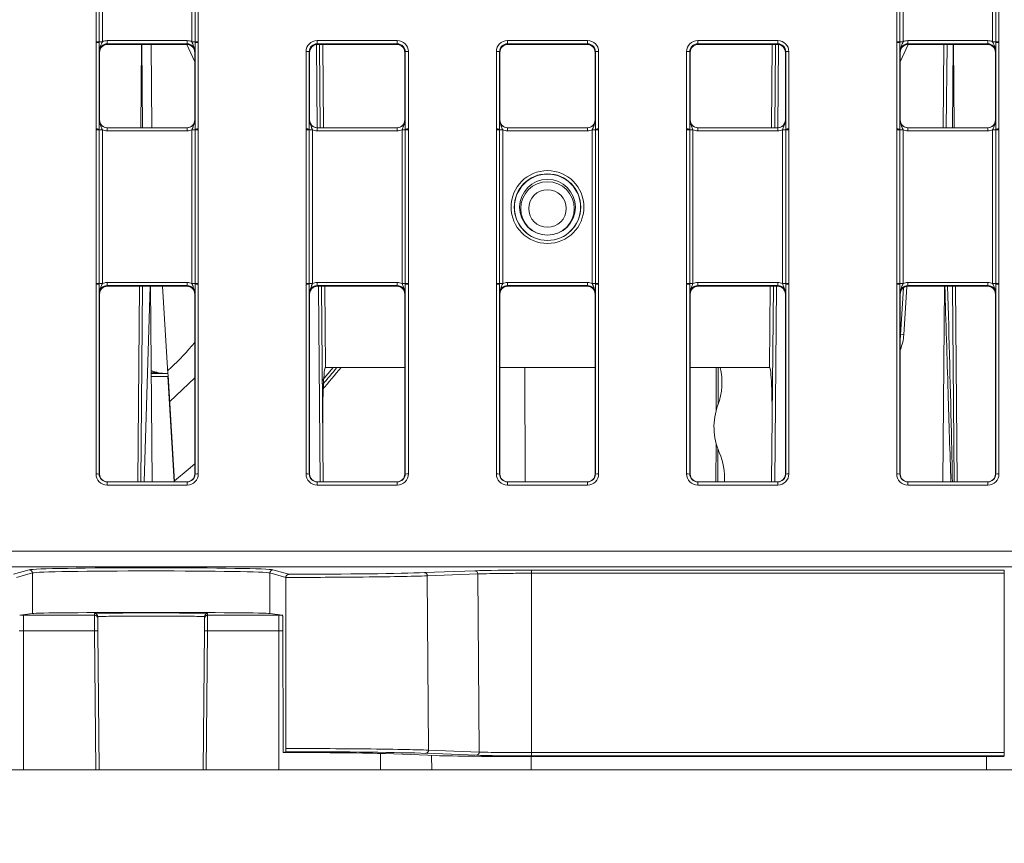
# Model space of a CAD drawing. Header units: millimetres. Extents: x 0 to 2100, y 0 to 1485.
# Tile 9 of 116: x 472 to 549, y 251 to 316. Entities that reach past the tile are written whole.
import ezdxf

# ---------------------------------------------------------------- set-up
doc = ezdxf.new("R2010")
doc.units = ezdxf.units.MM
doc.header["$LTSCALE"] = 5
doc.styles.add('SLDTEXTSTYLE1', font='TXT', dxfattribs={"width": 0.75})
doc.dimstyles.new('SLDDIMSTYLE1', dxfattribs={"dimtxt": 12.5, "dimasz": 15, "dimexe": 0, "dimexo": 0.0625, "dimgap": 3.125, "dimtad": 1, "dimdec": 1, "dimlfac": 0.8, "dimrnd": 1e-09, "dimzin": 4, "dimdsep": 46, "dimtxsty": 'SLDTEXTSTYLE1', "dimblk1": 'CLOSED', "dimblk2": 'CLOSED', "dimsah": 1, "dimcen": 0.09, "dimadec": 0, "dimazin": 1, "dimtfac": 1, "dimtofl": 0, "dimtmove": 0, "dimatfit": 3, "dimldrblk": 'CLOSED', "dimfxl": 1, "dimfrac": 2, "dimtolj": 1, "dimtzin": 12, "dimarcsym": 0})

# ---------------------------------------------------------------- blocks, each defined once
blk = doc.blocks.new('_CLOSED')
at = {"color": 0, "linetype": 'ByBlock', "lineweight": -2}
for p, q in [((-1, 0.166667), (0, 0)), ((-1, 0.166667), (-1, -0.166667)), ((0, 0), (-1, -0.166667)), ((0, 0), (-1, 0))]:
    blk.add_line(p, q, dxfattribs=at)
blk = doc.blocks.new('_D_5')
at = {"color": 7, "linetype": 'Continuous', "lineweight": 0}
for p, q in [((300.037, 252.054), (300.576, 190.218)), ((570.028, 252.054), (570.547, 192.574)), ((300.533, 195.218), (570.503, 197.574))]:
    blk.add_line(p, q, dxfattribs=at)
at = {"color": 7, "linetype": 'Continuous', "lineweight": 0, "xscale": 15, "yscale": 15}
for p, rotation in [((570.503, 197.574, -23.722), 0.5), ((300.533, 195.218, -23.722), 180.5)]:
    blk.add_blockref('_CLOSED', p, dxfattribs=dict(at, rotation=rotation))
at = {"color": 7, "linetype": 'Continuous', "lineweight": 0, "insert": (414.597, 212.327), "char_height": 12.5, "attachment_point": 1, "rotation": 0.5, "style": 'SLDTEXTSTYLE1'}
blk.add_mtext('216.0', dxfattribs=at)

msp = doc.modelspace()

# ---------------------------------------------------------------- linework, layer by layer
at = {"color": 7, "linetype": 'Continuous', "lineweight": 15}
for p, q in [((477.521, 314.462), (477.521, 338.455)), ((477.771, 338.453), (477.771, 314.459)), ((478.021, 338.451), (478.021, 314.457)), ((485.082, 314.457), (485.082, 338.451)), ((485.332, 314.459), (485.332, 338.453)), ((485.582, 338.455), (485.582, 314.462)), ((540.646, 314.462), (540.646, 338.455)), ((540.896, 338.453), (540.896, 314.459)), ((541.146, 338.451), (541.146, 314.457)), ((548.207, 314.457), (548.207, 338.451)), ((548.457, 314.459), (548.457, 338.453)), ((548.707, 338.455), (548.707, 314.462)), ((477.521, 314.402), (477.521, 314.462)), ((477.521, 307.58), (477.521, 314.402)), ((477.771, 314.459), (477.771, 314.4)), ((477.771, 314.4), (477.771, 307.578)), ((478.4, 314.292), (478.4, 314.544)), ((478.4, 314.544), (484.702, 314.544)), ((484.702, 314.292), (484.702, 314.544)), ((485.332, 314.4), (485.332, 314.459)), ((485.332, 307.578), (485.332, 314.4)), ((485.582, 314.462), (485.582, 314.402)), ((485.582, 314.402), (485.582, 307.58)), ((494.958, 314.552), (501.269, 314.552)), ((494.958, 314.3), (494.958, 314.552)), ((501.269, 314.3), (501.269, 314.552)), ((509.958, 314.552), (516.269, 314.552)), ((509.958, 314.552), (509.958, 314.3)), ((516.269, 314.552), (516.269, 314.3)), ((524.958, 314.552), (531.269, 314.552)), ((524.958, 314.3), (524.958, 314.552)), ((531.269, 314.3), (531.269, 314.552)), ((540.646, 314.402), (540.646, 314.462)), ((540.646, 307.58), (540.646, 314.402)), ((540.896, 314.459), (540.896, 314.4)), ((540.896, 314.4), (540.896, 307.578)), ((541.525, 314.292), (541.525, 314.544)), ((541.525, 314.544), (547.827, 314.544)), ((547.827, 314.292), (547.827, 314.544)), ((548.457, 314.4), (548.457, 314.459)), ((548.457, 307.578), (548.457, 314.4)), ((548.707, 314.462), (548.707, 314.402)), ((548.707, 314.402), (548.707, 307.58)), ((477.801, 313.614), (477.775, 313.667)), ((477.801, 313.614), (477.801, 308.302)), ((484.702, 314.292), (478.4, 314.292)), ((478.4, 314.292), (478.426, 314.239)), ((484.676, 314.239), (478.426, 314.239)), ((481.113, 314.239), (481.055, 307.677)), ((481.864, 314.239), (481.922, 307.677)), ((484.676, 314.239), (484.702, 314.292)), ((485.301, 312.877), (484.678, 314.239)), ((485.327, 313.667), (485.301, 313.614)), ((485.301, 313.614), (485.301, 308.302)), ((494.083, 307.58), (494.083, 313.677)), ((494.333, 313.675), (494.333, 307.578)), ((494.364, 313.614), (494.333, 313.675)), ((494.364, 313.614), (494.364, 308.302)), ((501.269, 314.3), (494.958, 314.3)), ((494.958, 314.3), (494.989, 314.239)), ((501.239, 314.239), (494.989, 314.239)), ((495.141, 314.239), (495.199, 307.677)), ((501.239, 314.239), (501.269, 314.3)), ((501.894, 313.675), (501.864, 313.614)), ((501.864, 308.302), (501.864, 313.614)), ((501.894, 307.578), (501.894, 313.675)), ((502.144, 313.677), (502.144, 307.58)), ((509.083, 307.58), (509.083, 313.677)), ((509.333, 313.675), (509.333, 307.578)), ((509.364, 313.614), (509.333, 313.675)), ((509.364, 313.614), (509.364, 308.302)), ((516.269, 314.3), (509.958, 314.3)), ((509.958, 314.3), (509.989, 314.239)), ((516.239, 314.239), (509.989, 314.239)), ((516.239, 314.239), (516.269, 314.3)), ((516.894, 313.675), (516.864, 313.614)), ((516.864, 308.302), (516.864, 313.614)), ((516.894, 307.578), (516.894, 313.675)), ((517.144, 313.677), (517.144, 307.58)), ((524.083, 307.58), (524.083, 313.677)), ((524.333, 313.675), (524.333, 307.578)), ((524.364, 313.614), (524.333, 313.675)), ((524.364, 313.614), (524.364, 308.302)), ((531.269, 314.3), (524.958, 314.3)), ((524.958, 314.3), (524.989, 314.239)), ((531.239, 314.239), (524.989, 314.239)), ((531.028, 307.677), (531.086, 314.239)), ((531.239, 314.239), (531.269, 314.3)), ((531.894, 313.675), (531.864, 313.614)), ((531.864, 308.302), (531.864, 313.614)), ((531.894, 307.578), (531.894, 313.675)), ((532.144, 313.677), (532.144, 307.58)), ((540.926, 313.614), (540.9, 313.667)), ((541.55, 314.239), (540.926, 312.877)), ((540.926, 308.302), (540.926, 313.614)), ((547.827, 314.292), (541.525, 314.292)), ((541.525, 314.292), (541.551, 314.239)), ((547.801, 314.239), (541.551, 314.239)), ((544.306, 307.677), (544.363, 314.239)), ((545.114, 314.239), (545.172, 307.677)), ((547.801, 314.239), (547.827, 314.292)), ((548.452, 313.667), (548.426, 313.614)), ((548.426, 308.302), (548.426, 313.614)), ((477.775, 308.302), (477.801, 308.302)), ((485.301, 308.302), (485.327, 308.302)), ((494.337, 308.302), (494.364, 308.302)), ((501.864, 308.302), (501.89, 308.302)), ((509.337, 308.302), (509.364, 308.302)), ((516.864, 308.302), (516.89, 308.302)), ((524.337, 308.302), (524.364, 308.302)), ((531.864, 308.302), (531.89, 308.302)), ((540.9, 308.302), (540.926, 308.302)), ((548.426, 308.302), (548.452, 308.302)), ((477.521, 307.52), (477.521, 307.58)), ((477.521, 295.399), (477.521, 307.52)), ((477.771, 307.578), (477.771, 307.518)), ((477.771, 307.518), (477.771, 295.397)), ((478.021, 307.515), (478.021, 295.395)), ((478.4, 307.429), (478.4, 307.677)), ((478.4, 307.677), (484.702, 307.677)), ((484.702, 307.429), (478.4, 307.429)), ((484.702, 307.429), (484.702, 307.677)), ((485.082, 295.395), (485.082, 307.515)), ((485.332, 307.518), (485.332, 307.578)), ((485.332, 295.397), (485.332, 307.518)), ((485.582, 307.58), (485.582, 307.52)), ((485.582, 307.52), (485.582, 295.399)), ((494.083, 307.52), (494.083, 307.58)), ((494.083, 295.399), (494.083, 307.52)), ((494.333, 307.578), (494.333, 307.518)), ((494.333, 307.518), (494.333, 295.397)), ((494.583, 307.515), (494.583, 295.395)), ((494.962, 307.677), (494.962, 307.429)), ((494.962, 307.677), (501.265, 307.677)), ((501.265, 307.429), (494.962, 307.429)), ((501.265, 307.677), (501.265, 307.429)), ((501.644, 295.395), (501.644, 307.515)), ((501.894, 307.518), (501.894, 307.578)), ((501.894, 295.397), (501.894, 307.518)), ((502.144, 307.58), (502.144, 307.52)), ((502.144, 307.52), (502.144, 295.399)), ((509.083, 307.52), (509.083, 307.58)), ((509.083, 295.399), (509.083, 307.52)), ((509.333, 307.578), (509.333, 307.518)), ((509.333, 307.518), (509.333, 295.397)), ((509.583, 307.515), (509.583, 295.395)), ((509.962, 307.429), (509.962, 307.677)), ((509.962, 307.677), (516.265, 307.677)), ((516.265, 307.429), (509.962, 307.429)), ((516.265, 307.429), (516.265, 307.677)), ((516.644, 295.395), (516.644, 307.515)), ((516.894, 307.518), (516.894, 307.578)), ((516.894, 295.397), (516.894, 307.518)), ((517.144, 307.58), (517.144, 307.52)), ((517.144, 307.52), (517.144, 295.399)), ((524.083, 307.52), (524.083, 307.58)), ((524.083, 295.399), (524.083, 307.52)), ((524.333, 307.578), (524.333, 307.518)), ((524.333, 307.518), (524.333, 295.397)), ((524.583, 307.515), (524.583, 295.395)), ((524.962, 307.677), (524.962, 307.429)), ((524.962, 307.677), (531.265, 307.677)), ((531.265, 307.429), (524.962, 307.429)), ((531.265, 307.677), (531.265, 307.429)), ((531.644, 295.395), (531.644, 307.515)), ((531.894, 307.518), (531.894, 307.578)), ((531.894, 295.397), (531.894, 307.518)), ((532.144, 307.58), (532.144, 307.52)), ((532.144, 307.52), (532.144, 295.399)), ((540.646, 307.52), (540.646, 307.58)), ((540.646, 295.399), (540.646, 307.52)), ((540.896, 307.578), (540.896, 307.518)), ((540.896, 307.518), (540.896, 295.397)), ((541.146, 307.515), (541.146, 295.395)), ((541.525, 307.429), (541.525, 307.677)), ((541.525, 307.677), (547.827, 307.677)), ((547.827, 307.429), (541.525, 307.429)), ((547.827, 307.429), (547.827, 307.677)), ((548.207, 295.395), (548.207, 307.515)), ((548.457, 307.518), (548.457, 307.578)), ((548.457, 295.397), (548.457, 307.518)), ((548.707, 307.58), (548.707, 307.52)), ((548.707, 307.52), (548.707, 295.399)), ((477.521, 295.339), (477.521, 295.399)), ((477.521, 280.379), (477.521, 295.339)), ((477.771, 295.397), (477.771, 295.337)), ((477.771, 295.337), (477.771, 280.377)), ((478.4, 295.229), (478.4, 295.481)), ((478.4, 295.481), (484.702, 295.481)), ((484.702, 295.229), (478.4, 295.229)), ((478.4, 295.229), (478.426, 295.177)), ((484.676, 295.177), (478.426, 295.177)), ((480.946, 295.177), (480.812, 279.752)), ((481.789, 295.177), (481.313, 279.752)), ((481.808, 295.177), (481.942, 279.752)), ((482.774, 295.177), (483.195, 288.303)), ((484.676, 295.177), (484.702, 295.229)), ((484.702, 295.229), (484.702, 295.481)), ((485.332, 295.337), (485.332, 295.397)), ((485.332, 280.377), (485.332, 295.337)), ((485.582, 295.399), (485.582, 295.339)), ((485.582, 295.339), (485.582, 280.379)), ((494.083, 295.339), (494.083, 295.399)), ((494.083, 280.379), (494.083, 295.339)), ((494.333, 295.397), (494.333, 295.337)), ((494.333, 295.337), (494.333, 280.377)), ((494.962, 295.481), (494.962, 295.229)), ((494.962, 295.481), (501.265, 295.481)), ((501.265, 295.229), (494.962, 295.229)), ((494.962, 295.229), (494.989, 295.177)), ((501.239, 295.177), (494.989, 295.177)), ((495.308, 295.177), (495.442, 279.752)), ((501.239, 295.177), (501.265, 295.229)), ((501.265, 295.481), (501.265, 295.229)), ((501.894, 295.337), (501.894, 295.397)), ((501.894, 280.377), (501.894, 295.337)), ((502.144, 295.399), (502.144, 295.339)), ((502.144, 295.339), (502.144, 280.379)), ((509.083, 295.339), (509.083, 295.399)), ((509.083, 280.379), (509.083, 295.339)), ((509.333, 295.397), (509.333, 295.337)), ((509.333, 295.337), (509.333, 280.377)), ((509.962, 295.229), (509.962, 295.481)), ((509.962, 295.481), (516.265, 295.481)), ((516.265, 295.229), (509.962, 295.229)), ((509.962, 295.229), (509.989, 295.177)), ((516.239, 295.177), (509.989, 295.177)), ((516.239, 295.177), (516.265, 295.229)), ((516.265, 295.229), (516.265, 295.481)), ((516.894, 295.337), (516.894, 295.397)), ((516.894, 280.377), (516.894, 295.337)), ((517.144, 295.399), (517.144, 295.339)), ((517.144, 295.339), (517.144, 280.379)), ((524.083, 295.339), (524.083, 295.399)), ((524.083, 280.379), (524.083, 295.339)), ((524.333, 295.397), (524.333, 295.337)), ((524.333, 295.337), (524.333, 280.377)), ((524.962, 295.481), (524.962, 295.229)), ((524.962, 295.481), (531.265, 295.481)), ((531.265, 295.229), (524.962, 295.229)), ((524.962, 295.229), (524.989, 295.177)), ((531.239, 295.177), (524.989, 295.177)), ((530.785, 279.752), (530.919, 295.177)), ((531.239, 295.177), (531.265, 295.229)), ((531.265, 295.481), (531.265, 295.229)), ((531.894, 295.337), (531.894, 295.397)), ((531.894, 280.377), (531.894, 295.337)), ((532.144, 295.399), (532.144, 295.339)), ((532.144, 295.339), (532.144, 280.379)), ((540.646, 295.339), (540.646, 295.399)), ((540.646, 280.379), (540.646, 295.339)), ((540.896, 295.397), (540.896, 295.337)), ((540.896, 295.337), (540.896, 280.377)), ((540.955, 291.355), (541.182, 295.056)), ((541.525, 295.229), (541.525, 295.481)), ((541.525, 295.481), (547.827, 295.481)), ((547.827, 295.229), (541.525, 295.229)), ((541.525, 295.229), (541.551, 295.177)), ((547.801, 295.177), (541.551, 295.177)), ((544.419, 295.177), (544.285, 279.752)), ((545.281, 295.177), (545.415, 279.752)), ((547.801, 295.177), (547.827, 295.229)), ((547.827, 295.229), (547.827, 295.481)), ((548.457, 295.337), (548.457, 295.397)), ((548.457, 280.377), (548.457, 295.337)), ((548.707, 295.399), (548.707, 295.339)), ((548.707, 295.339), (548.707, 280.379)), ((477.801, 294.552), (477.775, 294.604)), ((477.801, 294.552), (477.801, 280.377)), ((485.327, 294.604), (485.301, 294.552)), ((485.301, 294.552), (485.301, 280.377)), ((494.364, 294.552), (494.337, 294.604)), ((494.364, 294.552), (494.364, 280.377)), ((501.89, 294.604), (501.864, 294.552)), ((501.864, 280.377), (501.864, 294.552)), ((509.364, 294.552), (509.337, 294.604)), ((509.364, 294.552), (509.364, 280.377)), ((516.89, 294.604), (516.864, 294.552)), ((516.864, 280.377), (516.864, 294.552)), ((524.364, 294.552), (524.337, 294.604)), ((524.364, 294.552), (524.364, 280.377)), ((531.89, 294.604), (531.864, 294.552)), ((531.864, 280.377), (531.864, 294.552)), ((540.926, 294.552), (540.9, 294.604)), ((540.926, 280.377), (540.926, 294.552)), ((548.452, 294.604), (548.426, 294.552)), ((548.426, 280.377), (548.426, 294.552)), ((495.372, 287.772), (496.22, 288.782)), ((501.864, 288.782), (495.614, 288.782)), ((516.864, 288.782), (509.364, 288.782)), ((511.324, 288.782), (511.355, 279.752)), ((530.614, 288.782), (524.364, 288.782)), ((481.868, 288.303), (483.195, 288.303)), ((483.176, 288.056), (481.87, 288.056)), ((483.195, 288.303), (483.202, 288.181)), ((483.202, 288.181), (483.718, 279.752)), ((483.33, 286.101), (485.301, 287.962)), ((477.771, 280.377), (477.801, 280.377)), ((485.301, 280.377), (485.332, 280.377)), ((494.333, 280.377), (494.364, 280.377)), ((501.864, 280.377), (501.894, 280.377)), ((509.333, 280.377), (509.364, 280.377)), ((516.864, 280.377), (516.894, 280.377)), ((524.333, 280.377), (524.364, 280.377)), ((531.864, 280.377), (531.894, 280.377)), ((540.896, 280.377), (540.926, 280.377)), ((548.426, 280.377), (548.457, 280.377)), ((478.396, 279.504), (478.396, 279.752)), ((478.396, 279.752), (484.707, 279.752)), ((484.707, 279.504), (478.396, 279.504)), ((484.707, 279.504), (484.707, 279.752)), ((494.958, 279.504), (494.958, 279.752)), ((494.958, 279.752), (501.269, 279.752)), ((501.269, 279.504), (494.958, 279.504)), ((501.269, 279.504), (501.269, 279.752)), ((509.958, 279.752), (509.958, 279.504)), ((509.958, 279.752), (516.269, 279.752)), ((516.269, 279.504), (509.958, 279.504)), ((516.269, 279.752), (516.269, 279.504)), ((524.958, 279.504), (524.958, 279.752)), ((524.958, 279.752), (531.269, 279.752)), ((531.269, 279.504), (524.958, 279.504)), ((531.269, 279.504), (531.269, 279.752)), ((541.521, 279.504), (541.521, 279.752)), ((541.521, 279.752), (547.832, 279.752)), ((547.832, 279.504), (541.521, 279.504)), ((547.832, 279.504), (547.832, 279.752)), ((308.158, 274.3), (561.819, 274.3)), ((561.819, 273.062), (308.158, 273.062)), ((471.006, 272.471), (472.256, 272.828)), ((472.506, 272.578), (471.24, 272.217)), ((472.506, 269.383), (472.506, 272.578)), ((491.221, 269.383), (491.221, 272.578)), ((492.487, 272.217), (491.221, 272.578)), ((491.471, 272.828), (492.722, 272.471)), ((503.411, 272.599), (507.396, 272.748)), ((507.623, 272.5), (503.638, 272.351)), ((507.623, 272.5), (507.734, 258.458)), ((511.864, 272.798), (549.127, 272.798)), ((511.864, 272.798), (511.864, 272.55)), ((511.864, 272.55), (511.864, 258.409)), ((549.127, 272.55), (511.864, 272.55)), ((549.127, 272.798), (549.127, 272.55)), ((549.127, 272.55), (549.127, 258.409)), ((492.487, 272.223), (492.487, 272.217)), ((492.487, 272.217), (492.494, 258.736)), ((503.638, 272.351), (503.746, 258.607)), ((472.506, 269.383), (471.505, 269.24)), ((477.406, 269.248), (477.405, 269.383)), ((486.322, 269.383), (486.321, 269.248)), ((492.222, 269.24), (491.221, 269.383)), ((471.801, 269.248), (471.801, 268.009)), ((471.801, 269.248), (477.406, 269.248)), ((477.415, 268.009), (477.406, 269.248)), ((477.655, 269.135), (477.656, 269)), ((477.656, 269), (477.665, 268.009)), ((486.062, 268.009), (486.071, 269)), ((486.071, 269), (486.072, 269.135)), ((486.321, 269.248), (486.312, 268.009)), ((486.321, 269.248), (491.926, 269.248)), ((491.926, 269.248), (491.926, 268.009)), ((492.26, 268.62), (492.266, 258.423)), ((471.801, 257.053), (471.801, 268.009)), ((477.415, 268.009), (471.801, 268.009)), ((477.51, 257.053), (477.415, 268.009)), ((477.665, 268.009), (477.76, 257.053)), ((485.967, 257.053), (486.062, 268.009)), ((486.312, 268.009), (486.217, 257.053)), ((491.926, 268.009), (486.312, 268.009)), ((491.926, 257.053), (491.926, 268.009)), ((492.479, 258.484), (492.266, 258.423)), ((503.746, 258.607), (507.734, 258.458)), ((500.35, 258.329), (504.337, 258.18)), ((507.507, 258.205), (503.52, 258.355)), ((511.864, 258.409), (511.864, 258.157)), ((511.864, 258.409), (549.127, 258.409)), ((549.127, 258.157), (511.864, 258.157)), ((511.864, 258.096), (549.127, 258.096)), ((549.127, 258.409), (549.127, 258.157)), ((463.772, 257.053), (471.801, 257.053)), ((471.801, 257.053), (477.51, 257.053)), ((477.76, 257.053), (477.51, 257.053)), ((477.76, 257.053), (485.967, 257.053)), ((486.217, 257.053), (485.967, 257.053)), ((486.217, 257.053), (491.926, 257.053)), ((491.926, 257.053), (499.955, 257.053)), ((499.955, 257.053), (503.987, 257.053)), ((503.987, 257.053), (511.818, 257.053)), ((511.818, 257.053), (547.728, 257.053)), ((547.728, 257.053), (556.587, 257.053))]:
    msp.add_line(p, q, dxfattribs=at)
at = {"color": 8, "linetype": 'Continuous', "lineweight": 15}
for p, q in [((481.136, 314.239), (481.194, 307.677)), ((494.949, 307.678), (494.892, 314.232)), ((495.391, 314.239), (495.449, 307.677)), ((530.778, 307.677), (530.836, 314.239)), ((531.336, 314.232), (531.278, 307.678)), ((544.613, 314.239), (544.556, 307.677)), ((545.033, 307.677), (545.091, 314.239)), ((481.196, 295.177), (481.062, 279.752)), ((495.192, 279.752), (495.058, 295.177)), ((495.558, 295.177), (495.614, 288.782)), ((530.614, 288.782), (530.669, 295.177)), ((531.169, 295.177), (531.035, 279.752)), ((541.438, 295.166), (541.205, 291.358)), ((545.165, 279.752), (545.031, 295.177)), ((526.412, 285.38), (526.422, 288.782)), ((526.572, 288.782), (526.563, 285.848)), ((483.684, 279.752), (483.176, 288.056)), ((526.395, 279.752), (526.404, 282.799)), ((526.553, 282.331), (526.545, 279.752)), ((471.801, 268.009), (471.467, 268.009)), ((492.26, 268.009), (491.926, 268.009)), ((499.955, 257.053), (499.945, 258.342)), ((503.987, 257.053), (503.978, 258.193)), ((511.818, 257.053), (511.818, 258.096)), ((547.728, 257.053), (547.728, 258.096))]:
    msp.add_line(p, q, dxfattribs=at)
at = {"color": 8, "linetype": 'Continuous', "lineweight": 15, "flags": 128}
msp.add_lwpolyline([(485.301, 281.167), (484.795, 280.733), (483.713, 279.829)], dxfattribs=at)
at = {"color": 7, "linetype": 'Continuous', "lineweight": 15}
for centre, radius in [((513.114, 301.423), 2.873), ((513.114, 301.42), 2.623), ((513.114, 301.411), 2.614), ((513.114, 301.406), 2.199), ((513.114, 301.312), 2.106), ((513.114, 301.307), 1.481)]:
    msp.add_circle(centre, radius, dxfattribs=at)
for centre, radius, start, end in [((477.582, 307.054), 7.408, 88.54048, 90.47395), ((477.582, 307.091), 7.311, 88.52467, 90.48406), ((477.959, 321.865), 7.408, 268.54048, 270.47395), ((485.143, 321.865), 7.408, 269.52605, 271.45952), ((485.52, 307.054), 7.408, 89.52605, 91.45952), ((485.52, 307.091), 7.311, 89.51594, 91.47533), ((540.707, 307.054), 7.408, 88.54048, 90.47395), ((540.707, 307.091), 7.311, 88.52467, 90.48406), ((541.084, 321.865), 7.408, 268.54048, 270.47395), ((548.268, 321.865), 7.408, 269.52605, 271.45952), ((548.645, 307.054), 7.408, 89.52605, 91.45952), ((548.645, 307.091), 7.311, 89.51594, 91.47533), ((494.145, 306.367), 7.311, 88.52467, 90.48406), ((502.082, 306.367), 7.311, 89.51594, 91.47533), ((509.145, 306.367), 7.311, 88.52467, 90.48406), ((517.082, 306.367), 7.311, 89.51594, 91.47533), ((524.145, 306.367), 7.311, 88.52467, 90.48406), ((532.082, 306.367), 7.311, 89.51594, 91.47533), ((477.582, 300.269), 7.311, 88.52467, 90.48406), ((477.582, 300.112), 7.408, 88.54048, 90.47395), ((477.959, 314.923), 7.408, 268.54048, 270.47395), ((485.143, 314.923), 7.408, 269.52605, 271.45952), ((485.52, 300.269), 7.311, 89.51594, 91.47533), ((485.52, 300.112), 7.408, 89.52605, 91.45952), ((494.145, 300.269), 7.311, 88.52467, 90.48406), ((494.144, 300.112), 7.408, 88.54048, 90.47395), ((494.522, 314.923), 7.408, 268.54048, 270.47395), ((501.705, 314.923), 7.408, 269.52605, 271.45952), ((502.082, 300.269), 7.311, 89.51594, 91.47533), ((502.083, 300.112), 7.408, 89.52605, 91.45952), ((509.145, 300.269), 7.311, 88.52467, 90.48406), ((509.144, 300.112), 7.408, 88.54048, 90.47395), ((509.522, 314.923), 7.408, 268.54048, 270.47395), ((516.705, 314.923), 7.408, 269.52605, 271.45952), ((517.082, 300.269), 7.311, 89.51594, 91.47533), ((517.083, 300.112), 7.408, 89.52605, 91.45952), ((524.145, 300.269), 7.311, 88.52467, 90.48406), ((524.144, 300.112), 7.408, 88.54048, 90.47395), ((524.522, 314.923), 7.408, 268.54048, 270.47395), ((531.705, 314.923), 7.408, 269.52605, 271.45952), ((532.082, 300.269), 7.311, 89.51594, 91.47533), ((532.083, 300.112), 7.408, 89.52605, 91.45952), ((540.707, 300.269), 7.311, 88.52467, 90.48406), ((540.707, 300.112), 7.408, 88.54048, 90.47395), ((541.084, 314.923), 7.408, 268.54048, 270.47395), ((548.268, 314.923), 7.408, 269.52605, 271.45952), ((548.645, 300.269), 7.311, 89.51594, 91.47533), ((548.645, 300.112), 7.408, 89.52605, 91.45952), ((477.582, 287.991), 7.408, 88.54048, 90.47395), ((477.582, 288.029), 7.311, 88.52467, 90.48406), ((477.959, 302.803), 7.408, 268.54048, 270.47395), ((485.143, 302.803), 7.408, 269.52605, 271.45952), ((485.52, 287.991), 7.408, 89.52605, 91.45952), ((485.52, 288.029), 7.311, 89.51594, 91.47533), ((494.144, 287.991), 7.408, 88.54048, 90.47395), ((494.145, 288.029), 7.311, 88.52467, 90.48406), ((494.522, 302.803), 7.408, 268.54048, 270.47395), ((501.705, 302.803), 7.408, 269.52605, 271.45952), ((502.083, 287.991), 7.408, 89.52605, 91.45952), ((502.082, 288.029), 7.311, 89.51594, 91.47533), ((509.144, 287.991), 7.408, 88.54048, 90.47395), ((509.145, 288.029), 7.311, 88.52467, 90.48406), ((509.522, 302.803), 7.408, 268.54048, 270.47395), ((516.705, 302.803), 7.408, 269.52605, 271.45952), ((517.083, 287.991), 7.408, 89.52605, 91.45952), ((517.082, 288.029), 7.311, 89.51594, 91.47533), ((524.144, 287.991), 7.408, 88.54048, 90.47395), ((524.145, 288.029), 7.311, 88.52467, 90.48406), ((524.522, 302.803), 7.408, 268.54048, 270.47395), ((531.705, 302.803), 7.408, 269.52605, 271.45952), ((532.083, 287.991), 7.408, 89.52605, 91.45952), ((532.082, 288.029), 7.311, 89.51594, 91.47533), ((540.707, 287.991), 7.408, 88.54048, 90.47395), ((540.707, 288.029), 7.311, 88.52467, 90.48406), ((541.084, 302.803), 7.408, 268.54048, 270.47395), ((548.268, 302.803), 7.408, 269.52605, 271.45952), ((548.645, 287.991), 7.408, 89.52605, 91.45952), ((548.645, 288.029), 7.311, 89.51594, 91.47533), ((537.711, 291.572), 3.5, 336.70108, 356.5), ((537.711, 291.553), 3.25, 351.53429, 356.5), ((541.091, 290.514), 0.852, 82.34746, 99.19424), ((434.989, 338.928), 79.375, 319.53305, 320.8196), ((434.989, 338.931), 79.625, 319.32627, 320.96404), ((521.868, 287.566), 5, 339.56744, 14.07351), ((483.066, 291.553), 3.25, 248.33344, 270), ((531.239, 284.075), 5, 159.56744, 203.61607), ((522.076, 280.069), 5, 356.36533, 23.61607), ((477.582, 273.069), 7.311, 88.52467, 90.48406), ((485.52, 273.069), 7.311, 89.51594, 91.47533), ((494.145, 273.069), 7.311, 88.52467, 90.48406), ((502.082, 273.069), 7.311, 89.51594, 91.47533), ((509.145, 273.069), 7.311, 88.52467, 90.48406), ((517.082, 273.069), 7.311, 89.51594, 91.47533), ((524.145, 273.069), 7.311, 88.52467, 90.48406), ((532.082, 273.069), 7.311, 89.51594, 91.47533), ((540.707, 273.069), 7.311, 88.52467, 90.48406), ((548.645, 273.069), 7.311, 89.51594, 91.47533), ((472.256, 272.578), 0.25, 0.02239, 89.87937), ((491.471, 272.578), 0.25, 90.12063, 179.97761), ((503.397, 272.358), 0.241, 358.2872, 86.59189), ((507.382, 272.507), 0.241, 358.2872, 86.59189), ((477.405, 269.133), 0.25, 0.50108, 90.00112), ((486.322, 269.133), 0.25, 89.99888, 179.49892), ((477.406, 268.998), 0.25, 0.50108, 90.00112), ((486.321, 268.998), 0.25, 89.99888, 179.49892), ((477.54, 260.846), 7.164, 89.0002, 90.9998), ((486.187, 260.846), 7.164, 89.0002, 90.9998), ((503.505, 258.596), 0.241, 273.47344, 2.64281), ((507.492, 258.446), 0.241, 273.47344, 2.64281)]:
    msp.add_arc(centre, radius, start, end, dxfattribs=at)
for centre, major_axis, ratio, start_param, end_param in [((478.4, 313.669), (0.744, -0.46), 0.999915, 2.124401, 2.572762), ((484.702, 313.669), (0.744, 0.46), 0.999915, 0.56883, 1.017192), ((494.958, 313.677), (0.744, -0.46), 0.999915, 2.124401, 3.695121), ((501.269, 313.677), (0.744, 0.46), 0.999915, 5.729657, 7.300377), ((509.958, 313.677), (0.744, -0.46), 0.999915, 2.124401, 3.695121), ((516.269, 313.677), (0.744, 0.46), 0.999915, 5.729657, 7.300377), ((524.958, 313.677), (0.744, -0.46), 0.999915, 2.124401, 3.695121), ((531.269, 313.677), (0.744, 0.46), 0.999915, 5.729657, 7.300377), ((541.525, 313.669), (0.744, -0.46), 0.999915, 2.124401, 2.572762), ((547.827, 313.669), (0.744, 0.46), 0.999915, 0.56883, 1.017192), ((478.4, 313.667), (0.452, -0.432), 0.999832, 2.3335, 3.90422), ((478.426, 313.614), (0.532, -0.329), 0.999915, 2.124401, 3.695121), ((484.676, 313.614), (0.532, 0.329), 0.999915, 5.729657, 7.300377), ((484.702, 313.667), (0.452, 0.432), 0.999832, 5.520558, 7.091278), ((494.958, 313.675), (0.452, -0.432), 0.999832, 2.3335, 3.90422), ((494.989, 313.614), (0.532, -0.329), 0.999915, 2.124401, 3.695121), ((501.239, 313.614), (0.532, 0.329), 0.999915, 5.729657, 7.300377), ((501.269, 313.675), (0.452, 0.432), 0.999832, 5.520558, 7.091278), ((509.958, 313.675), (0.452, -0.432), 0.999832, 2.3335, 3.90422), ((509.989, 313.614), (0.532, -0.329), 0.999915, 2.124401, 3.695121), ((516.239, 313.614), (0.532, 0.329), 0.999915, 5.729657, 7.300377), ((516.269, 313.675), (0.452, 0.432), 0.999832, 5.520558, 7.091278), ((524.958, 313.675), (0.452, -0.432), 0.999832, 2.3335, 3.90422), ((524.989, 313.614), (0.532, -0.329), 0.999915, 2.124401, 3.695121), ((531.239, 313.614), (0.532, 0.329), 0.999915, 5.729657, 7.300377), ((531.269, 313.675), (0.452, 0.432), 0.999832, 5.520558, 7.091278), ((541.525, 313.667), (0.452, -0.432), 0.999832, 2.3335, 3.90422), ((541.551, 313.614), (0.532, -0.329), 0.999915, 2.124401, 3.695121), ((547.801, 313.614), (0.532, 0.329), 0.999915, 5.729657, 7.300377), ((547.827, 313.667), (0.452, 0.432), 0.999832, 5.520558, 7.091278), ((478.4, 308.302), (0.549, 0.3), 0.999873, 2.641898, 4.212618), ((478.426, 308.302), (0.532, 0.329), 0.999915, 2.588064, 4.158784), ((484.676, 308.302), (0.532, -0.329), 0.999915, 5.265994, 6.836714), ((484.702, 308.302), (0.549, -0.3), 0.999873, 5.21216, 6.78288), ((494.962, 308.302), (0.549, 0.3), 0.999873, 2.641898, 4.212618), ((494.989, 308.302), (0.532, 0.329), 0.999915, 2.588064, 4.158784), ((501.239, 308.302), (0.532, -0.329), 0.999915, 5.265994, 6.836714), ((501.265, 308.302), (0.549, -0.3), 0.999873, 5.21216, 6.78288), ((509.962, 308.302), (0.549, 0.3), 0.999873, 2.641898, 4.212618), ((509.989, 308.302), (0.532, 0.329), 0.999915, 2.588064, 4.158784), ((516.239, 308.302), (0.532, -0.329), 0.999915, 5.265994, 6.836714), ((516.265, 308.302), (0.549, -0.3), 0.999873, 5.21216, 6.78288), ((524.962, 308.302), (0.549, 0.3), 0.999873, 2.641898, 4.212618), ((524.989, 308.302), (0.532, 0.329), 0.999915, 2.588064, 4.158784), ((531.239, 308.302), (0.532, -0.329), 0.999915, 5.265994, 6.836714), ((531.265, 308.302), (0.549, -0.3), 0.999873, 5.21216, 6.78288), ((541.525, 308.302), (0.549, 0.3), 0.999873, 2.641898, 4.212618), ((541.551, 308.302), (0.532, 0.329), 0.999915, 2.588064, 4.158784), ((547.801, 308.302), (0.532, -0.329), 0.999915, 5.265994, 6.836714), ((547.827, 308.302), (0.549, -0.3), 0.999873, 5.21216, 6.78288), ((478.4, 308.304), (0.744, 0.46), 0.999915, 3.710423, 4.158784), ((484.702, 308.304), (0.744, -0.46), 0.999915, 5.265994, 5.714355), ((494.962, 308.304), (0.744, 0.46), 0.999915, 3.710423, 4.158784), ((501.265, 308.304), (0.744, -0.46), 0.999915, 5.265994, 5.714355), ((509.962, 308.304), (0.744, 0.46), 0.999915, 3.710423, 4.158784), ((516.265, 308.304), (0.744, -0.46), 0.999915, 5.265994, 5.714355), ((524.962, 308.304), (0.744, 0.46), 0.999915, 3.710423, 4.158784), ((531.265, 308.304), (0.744, -0.46), 0.999915, 5.265994, 5.714355), ((541.525, 308.304), (0.744, 0.46), 0.999915, 3.710423, 4.158784), ((547.827, 308.304), (0.744, -0.46), 0.999915, 5.265994, 5.714355), ((478.4, 294.604), (0.452, -0.432), 0.999832, 2.3335, 3.90422), ((478.426, 294.552), (0.532, -0.329), 0.999915, 2.124401, 3.695121), ((478.4, 294.606), (0.744, -0.46), 0.999915, 2.124401, 2.572762), ((484.676, 294.552), (0.532, 0.329), 0.999915, 5.729657, 7.300377), ((484.702, 294.606), (0.744, 0.46), 0.999915, 0.56883, 1.017192), ((484.702, 294.604), (0.452, 0.432), 0.999832, 5.520558, 7.091278), ((494.962, 294.604), (0.452, -0.432), 0.999832, 2.3335, 3.90422), ((494.989, 294.552), (0.532, -0.329), 0.999915, 2.124401, 3.695121), ((494.962, 294.606), (0.744, -0.46), 0.999915, 2.124401, 2.572762), ((501.239, 294.552), (0.532, 0.329), 0.999915, 5.729657, 7.300377), ((501.265, 294.606), (0.744, 0.46), 0.999915, 0.56883, 1.017192), ((501.265, 294.604), (0.452, 0.432), 0.999832, 5.520558, 7.091278), ((509.962, 294.604), (0.452, -0.432), 0.999832, 2.3335, 3.90422), ((509.989, 294.552), (0.532, -0.329), 0.999915, 2.124401, 3.695121), ((509.962, 294.606), (0.744, -0.46), 0.999915, 2.124401, 2.572762), ((516.239, 294.552), (0.532, 0.329), 0.999915, 5.729657, 7.300377), ((516.265, 294.606), (0.744, 0.46), 0.999915, 0.56883, 1.017192), ((516.265, 294.604), (0.452, 0.432), 0.999832, 5.520558, 7.091278), ((524.962, 294.604), (0.452, -0.432), 0.999832, 2.3335, 3.90422), ((524.989, 294.552), (0.532, -0.329), 0.999915, 2.124401, 3.695121), ((524.962, 294.606), (0.744, -0.46), 0.999915, 2.124401, 2.572762), ((531.239, 294.552), (0.532, 0.329), 0.999915, 5.729657, 7.300377), ((531.265, 294.606), (0.744, 0.46), 0.999915, 0.56883, 1.017192), ((531.265, 294.604), (0.452, 0.432), 0.999832, 5.520558, 7.091278), ((541.525, 294.604), (0.452, -0.432), 0.999832, 2.3335, 3.90422), ((541.551, 294.552), (0.532, -0.329), 0.999915, 2.124401, 3.695121), ((541.525, 294.606), (0.744, -0.46), 0.999915, 2.124401, 2.572762), ((547.801, 294.552), (0.532, 0.329), 0.999915, 5.729657, 7.300377), ((547.827, 294.606), (0.744, 0.46), 0.999915, 0.56883, 1.017192), ((547.827, 294.604), (0.452, 0.432), 0.999832, 5.520558, 7.091278), ((495.655, 284.014), (-0.042, 4.768), 0.052432, 6.28275, 7.853446), ((530.572, 284.014), (0.042, 4.768), 0.052432, 4.712924, 6.283644), ((482.96, 288.053), (0.204, 0.217), 0.606003, 5.239238, 5.765063), ((478.396, 280.379), (0.744, 0.46), 0.999915, 2.588064, 4.158784), ((478.396, 280.377), (0.549, 0.3), 0.999873, 2.641898, 4.212618), ((478.426, 280.377), (0.532, 0.329), 0.999915, 2.588064, 4.158784), ((484.676, 280.377), (0.532, -0.329), 0.999915, 5.265994, 6.836714), ((484.706, 280.379), (0.744, -0.46), 0.999915, 5.265994, 6.836714), ((484.706, 280.377), (0.549, -0.3), 0.999873, 5.21216, 6.78288), ((494.958, 280.379), (0.744, 0.46), 0.999915, 2.588064, 4.158784), ((494.958, 280.377), (0.549, 0.3), 0.999873, 2.641898, 4.212618), ((494.989, 280.377), (0.532, 0.329), 0.999915, 2.588064, 4.158784), ((501.239, 280.377), (0.532, -0.329), 0.999915, 5.265994, 6.836714), ((501.269, 280.379), (0.744, -0.46), 0.999915, 5.265994, 6.836714), ((501.269, 280.377), (0.549, -0.3), 0.999873, 5.21216, 6.78288), ((509.958, 280.379), (0.744, 0.46), 0.999915, 2.588064, 4.158784), ((509.958, 280.377), (0.549, 0.3), 0.999873, 2.641898, 4.212618), ((509.989, 280.377), (0.532, 0.329), 0.999915, 2.588064, 4.158784), ((516.239, 280.377), (0.532, -0.329), 0.999915, 5.265994, 6.836714), ((516.269, 280.379), (0.744, -0.46), 0.999915, 5.265994, 6.836714), ((516.269, 280.377), (0.549, -0.3), 0.999873, 5.21216, 6.78288), ((524.958, 280.379), (0.744, 0.46), 0.999915, 2.588064, 4.158784), ((524.958, 280.377), (0.549, 0.3), 0.999873, 2.641898, 4.212618), ((524.989, 280.377), (0.532, 0.329), 0.999915, 2.588064, 4.158784), ((531.239, 280.377), (0.532, -0.329), 0.999915, 5.265994, 6.836714), ((531.269, 280.379), (0.744, -0.46), 0.999915, 5.265994, 6.836714), ((531.269, 280.377), (0.549, -0.3), 0.999873, 5.21216, 6.78288), ((541.521, 280.379), (0.744, 0.46), 0.999915, 2.588064, 4.158784), ((541.521, 280.377), (0.549, 0.3), 0.999873, 2.641898, 4.212618), ((541.551, 280.377), (0.532, 0.329), 0.999915, 2.588064, 4.158784), ((547.801, 280.377), (0.532, -0.329), 0.999915, 5.265994, 6.836714), ((547.831, 280.379), (0.744, -0.46), 0.999915, 5.265994, 6.836714), ((547.831, 280.377), (0.549, -0.3), 0.999873, 5.21216, 6.78288), ((481.864, 272.818), (9.625, 0), 0.017455, 0.061087, 3.080506), ((481.864, 272.568), (9.375, 0), 0.017921, 0.061087, 3.080506), ((491.864, 272.693), (12.741, 0), 0.017455, 4.779781, 5.846991), ((511.864, 272.712), (4.929, 0), 0.017455, 1.570796, 2.705398), ((481.864, 269.378), (9.375, 0), 0.008727, 0.061087, 3.080506), ((481.864, 269.383), (4.459, 0), 0.008727, 6.283109, 9.424854), ((491.864, 258.26), (12.862, 0), 0.017455, 0.43647, 1.522898), ((491.864, 258.26), (9.364, 0), 0.017455, 0.43647, 1.52785), ((511.864, 258.241), (8.305, 0), 0.017455, 3.578063, 4.712389), ((511.864, 258.241), (4.807, 0), 0.017455, 3.578063, 4.712389)]:
    msp.add_ellipse(centre, major_axis=major_axis, ratio=ratio, start_param=start_param, end_param=end_param, dxfattribs=at)
at = {"color": 8, "linetype": 'Continuous', "lineweight": 15}
for centre, start_param, end_param in [((471.801, 269.313), 4.680332, 4.712389), ((491.926, 269.313), 4.712389, 4.754604)]:
    msp.add_ellipse(centre, major_axis=(7.513, 0), ratio=0.008727, start_param=start_param, end_param=end_param, dxfattribs=at)
at = {"color": 7, "linetype": 'Continuous', "lineweight": 15}
for points, knots in [([(477.775, 313.667), (477.775, 313.668), (477.775, 313.692), (477.774, 313.781), (477.772, 313.944), (477.771, 314.17), (477.771, 314.335), (477.771, 314.4)], [0, 0, 0, 0, 0.005551, 0.123014, 0.446974, 0.782817, 1, 1, 1, 1]), ([(477.775, 313.667), (477.775, 313.669), (477.775, 313.709), (477.784, 313.847), (477.847, 314.057), (477.951, 314.267), (478, 314.403), (478.021, 314.457)], [0, 0, 0, 0, 0.006601, 0.146171, 0.501239, 0.799231, 1, 1, 1, 1]), ([(485.082, 314.457), (485.102, 314.403), (485.151, 314.267), (485.255, 314.057), (485.318, 313.847), (485.327, 313.709), (485.327, 313.669), (485.327, 313.667)], [0, 0, 0, 0, 0.200769, 0.498761, 0.853829, 0.993399, 1, 1, 1, 1]), ([(485.332, 314.4), (485.331, 314.335), (485.331, 314.17), (485.33, 313.944), (485.328, 313.781), (485.327, 313.692), (485.327, 313.668), (485.327, 313.667)], [0, 0, 0, 0, 0.217183, 0.553026, 0.876986, 0.994449, 1, 1, 1, 1]), ([(540.9, 313.667), (540.9, 313.668), (540.9, 313.692), (540.899, 313.781), (540.897, 313.944), (540.896, 314.17), (540.896, 314.335), (540.896, 314.4)], [0, 0, 0, 0, 0.005551, 0.123014, 0.446974, 0.782817, 1, 1, 1, 1]), ([(540.9, 313.667), (540.9, 313.669), (540.9, 313.709), (540.909, 313.847), (540.972, 314.057), (541.076, 314.267), (541.125, 314.403), (541.146, 314.457)], [0, 0, 0, 0, 0.006601, 0.146171, 0.501239, 0.799231, 1, 1, 1, 1]), ([(548.207, 314.457), (548.227, 314.403), (548.276, 314.267), (548.38, 314.057), (548.443, 313.847), (548.452, 313.709), (548.452, 313.669), (548.452, 313.667)], [0, 0, 0, 0, 0.200769, 0.498761, 0.853829, 0.993399, 1, 1, 1, 1]), ([(548.457, 314.4), (548.456, 314.335), (548.456, 314.17), (548.455, 313.944), (548.453, 313.781), (548.452, 313.692), (548.452, 313.668), (548.452, 313.667)], [0, 0, 0, 0, 0.217183, 0.553026, 0.876986, 0.994449, 1, 1, 1, 1]), ([(477.771, 307.578), (477.771, 307.642), (477.771, 307.806), (477.772, 308.03), (477.774, 308.19), (477.775, 308.277), (477.775, 308.301), (477.775, 308.302)], [0, 0, 0, 0, 0.217183, 0.553026, 0.876986, 0.994449, 1, 1, 1, 1]), ([(477.775, 308.302), (477.775, 308.3), (477.775, 308.26), (477.784, 308.123), (477.847, 307.913), (477.951, 307.705), (478, 307.57), (478.021, 307.515)], [0, 0, 0, 0, 0.006601, 0.146171, 0.501239, 0.799231, 1, 1, 1, 1]), ([(485.082, 307.515), (485.102, 307.57), (485.151, 307.705), (485.255, 307.913), (485.318, 308.123), (485.327, 308.26), (485.327, 308.3), (485.327, 308.302)], [0, 0, 0, 0, 0.200769, 0.498761, 0.853829, 0.993399, 1, 1, 1, 1]), ([(485.327, 308.302), (485.327, 308.301), (485.327, 308.277), (485.328, 308.19), (485.33, 308.03), (485.331, 307.806), (485.331, 307.642), (485.332, 307.578)], [0, 0, 0, 0, 0.005551, 0.123014, 0.446974, 0.782817, 1, 1, 1, 1]), ([(494.333, 307.578), (494.333, 307.642), (494.333, 307.806), (494.335, 308.03), (494.336, 308.19), (494.337, 308.277), (494.337, 308.301), (494.337, 308.302)], [0, 0, 0, 0, 0.2171826, 0.5530263, 0.8769859, 0.9944494, 1, 1, 1, 1]), ([(494.583, 307.515), (494.563, 307.57), (494.513, 307.705), (494.41, 307.913), (494.347, 308.123), (494.337, 308.26), (494.337, 308.3), (494.337, 308.302)], [0, 0, 0, 0, 0.200769, 0.498761, 0.853829, 0.993399, 1, 1, 1, 1]), ([(501.89, 308.302), (501.89, 308.3), (501.89, 308.26), (501.88, 308.123), (501.817, 307.913), (501.714, 307.705), (501.664, 307.57), (501.644, 307.515)], [0, 0, 0, 0, 0.006601, 0.146171, 0.501239, 0.799231, 1, 1, 1, 1]), ([(501.89, 308.302), (501.89, 308.301), (501.89, 308.277), (501.891, 308.19), (501.892, 308.03), (501.894, 307.806), (501.894, 307.642), (501.894, 307.578)], [0, 0, 0, 0, 0.005551, 0.123014, 0.446974, 0.782817, 1, 1, 1, 1]), ([(509.333, 307.578), (509.333, 307.642), (509.333, 307.806), (509.335, 308.03), (509.336, 308.19), (509.337, 308.277), (509.337, 308.301), (509.337, 308.302)], [0, 0, 0, 0, 0.217183, 0.553026, 0.876986, 0.994449, 1, 1, 1, 1]), ([(509.337, 308.302), (509.337, 308.3), (509.337, 308.26), (509.347, 308.123), (509.41, 307.913), (509.513, 307.705), (509.563, 307.57), (509.583, 307.515)], [0, 0, 0, 0, 0.006601, 0.146171, 0.501239, 0.799231, 1, 1, 1, 1]), ([(516.644, 307.515), (516.664, 307.57), (516.714, 307.705), (516.817, 307.913), (516.88, 308.123), (516.89, 308.26), (516.89, 308.3), (516.89, 308.302)], [0, 0, 0, 0, 0.200769, 0.498761, 0.853829, 0.993399, 1, 1, 1, 1]), ([(516.89, 308.302), (516.89, 308.301), (516.89, 308.277), (516.891, 308.19), (516.892, 308.03), (516.894, 307.806), (516.894, 307.642), (516.894, 307.578)], [0, 0, 0, 0, 0.0055506, 0.1230141, 0.4469737, 0.7828174, 1, 1, 1, 1]), ([(524.333, 307.578), (524.333, 307.642), (524.333, 307.806), (524.335, 308.03), (524.336, 308.19), (524.337, 308.277), (524.337, 308.301), (524.337, 308.302)], [0, 0, 0, 0, 0.217183, 0.553026, 0.876986, 0.994449, 1, 1, 1, 1]), ([(524.583, 307.515), (524.563, 307.57), (524.513, 307.705), (524.41, 307.913), (524.347, 308.123), (524.337, 308.26), (524.337, 308.3), (524.337, 308.302)], [0, 0, 0, 0, 0.200769, 0.498761, 0.853829, 0.993399, 1, 1, 1, 1]), ([(531.89, 308.302), (531.89, 308.3), (531.89, 308.26), (531.88, 308.123), (531.817, 307.913), (531.714, 307.705), (531.664, 307.57), (531.644, 307.515)], [0, 0, 0, 0, 0.006601, 0.146171, 0.501239, 0.799231, 1, 1, 1, 1]), ([(531.89, 308.302), (531.89, 308.301), (531.89, 308.277), (531.891, 308.19), (531.892, 308.03), (531.894, 307.806), (531.894, 307.642), (531.894, 307.578)], [0, 0, 0, 0, 0.0055506, 0.1230141, 0.4469737, 0.7828174, 1, 1, 1, 1]), ([(540.896, 307.578), (540.896, 307.642), (540.896, 307.806), (540.897, 308.03), (540.899, 308.19), (540.9, 308.277), (540.9, 308.301), (540.9, 308.302)], [0, 0, 0, 0, 0.217183, 0.553026, 0.876986, 0.994449, 1, 1, 1, 1]), ([(540.9, 308.302), (540.9, 308.3), (540.9, 308.26), (540.909, 308.123), (540.972, 307.913), (541.076, 307.705), (541.125, 307.57), (541.146, 307.515)], [0, 0, 0, 0, 0.006601, 0.146171, 0.501239, 0.799231, 1, 1, 1, 1]), ([(548.207, 307.515), (548.227, 307.57), (548.276, 307.705), (548.38, 307.913), (548.443, 308.123), (548.452, 308.26), (548.452, 308.3), (548.452, 308.302)], [0, 0, 0, 0, 0.200769, 0.498761, 0.853829, 0.993399, 1, 1, 1, 1]), ([(548.452, 308.302), (548.452, 308.301), (548.452, 308.277), (548.453, 308.19), (548.455, 308.03), (548.456, 307.806), (548.456, 307.642), (548.457, 307.578)], [0, 0, 0, 0, 0.005551, 0.123014, 0.446974, 0.782817, 1, 1, 1, 1]), ([(477.775, 294.604), (477.775, 294.605), (477.775, 294.63), (477.774, 294.719), (477.772, 294.882), (477.771, 295.108), (477.771, 295.272), (477.771, 295.337)], [0, 0, 0, 0, 0.005551, 0.123014, 0.446974, 0.782817, 1, 1, 1, 1]), ([(477.775, 294.604), (477.775, 294.606), (477.775, 294.646), (477.784, 294.784), (477.847, 294.995), (477.951, 295.205), (478, 295.34), (478.021, 295.395)], [0, 0, 0, 0, 0.006601, 0.146171, 0.501239, 0.799231, 1, 1, 1, 1]), ([(485.082, 295.395), (485.102, 295.34), (485.151, 295.205), (485.255, 294.995), (485.318, 294.784), (485.327, 294.646), (485.327, 294.606), (485.327, 294.604)], [0, 0, 0, 0, 0.200769, 0.498761, 0.853829, 0.993399, 1, 1, 1, 1]), ([(485.332, 295.337), (485.331, 295.272), (485.331, 295.108), (485.33, 294.882), (485.328, 294.719), (485.327, 294.63), (485.327, 294.605), (485.327, 294.604)], [0, 0, 0, 0, 0.217183, 0.553026, 0.876986, 0.994449, 1, 1, 1, 1]), ([(494.337, 294.604), (494.337, 294.605), (494.337, 294.63), (494.336, 294.719), (494.335, 294.882), (494.333, 295.108), (494.333, 295.272), (494.333, 295.337)], [0, 0, 0, 0, 0.0055506, 0.1230141, 0.4469737, 0.7828174, 1, 1, 1, 1]), ([(494.583, 295.395), (494.563, 295.34), (494.513, 295.205), (494.41, 294.995), (494.347, 294.784), (494.337, 294.646), (494.337, 294.606), (494.337, 294.604)], [0, 0, 0, 0, 0.200769, 0.498761, 0.853829, 0.993399, 1, 1, 1, 1]), ([(501.89, 294.604), (501.89, 294.606), (501.89, 294.646), (501.88, 294.784), (501.817, 294.995), (501.714, 295.205), (501.664, 295.34), (501.644, 295.395)], [0, 0, 0, 0, 0.006601, 0.146171, 0.501239, 0.799231, 1, 1, 1, 1]), ([(501.894, 295.337), (501.894, 295.272), (501.894, 295.108), (501.892, 294.882), (501.891, 294.719), (501.89, 294.63), (501.89, 294.605), (501.89, 294.604)], [0, 0, 0, 0, 0.217183, 0.553026, 0.876986, 0.994449, 1, 1, 1, 1]), ([(509.337, 294.604), (509.337, 294.605), (509.337, 294.63), (509.336, 294.719), (509.335, 294.882), (509.333, 295.108), (509.333, 295.272), (509.333, 295.337)], [0, 0, 0, 0, 0.005551, 0.123014, 0.446974, 0.782817, 1, 1, 1, 1]), ([(509.337, 294.604), (509.337, 294.606), (509.337, 294.646), (509.347, 294.784), (509.41, 294.995), (509.513, 295.205), (509.563, 295.34), (509.583, 295.395)], [0, 0, 0, 0, 0.006601, 0.146171, 0.501239, 0.799231, 1, 1, 1, 1]), ([(516.644, 295.395), (516.664, 295.34), (516.714, 295.205), (516.817, 294.995), (516.88, 294.784), (516.89, 294.646), (516.89, 294.606), (516.89, 294.604)], [0, 0, 0, 0, 0.200769, 0.498761, 0.853829, 0.993399, 1, 1, 1, 1]), ([(516.894, 295.337), (516.894, 295.272), (516.894, 295.108), (516.892, 294.882), (516.891, 294.719), (516.89, 294.63), (516.89, 294.605), (516.89, 294.604)], [0, 0, 0, 0, 0.217183, 0.553026, 0.876986, 0.994449, 1, 1, 1, 1]), ([(524.337, 294.604), (524.337, 294.605), (524.337, 294.63), (524.336, 294.719), (524.335, 294.882), (524.333, 295.108), (524.333, 295.272), (524.333, 295.337)], [0, 0, 0, 0, 0.005551, 0.123014, 0.446974, 0.782817, 1, 1, 1, 1]), ([(524.583, 295.395), (524.563, 295.34), (524.513, 295.205), (524.41, 294.995), (524.347, 294.784), (524.337, 294.646), (524.337, 294.606), (524.337, 294.604)], [0, 0, 0, 0, 0.200769, 0.498761, 0.853829, 0.993399, 1, 1, 1, 1]), ([(531.89, 294.604), (531.89, 294.606), (531.89, 294.646), (531.88, 294.784), (531.817, 294.995), (531.714, 295.205), (531.664, 295.34), (531.644, 295.395)], [0, 0, 0, 0, 0.006601, 0.146171, 0.501239, 0.799231, 1, 1, 1, 1]), ([(531.894, 295.337), (531.894, 295.272), (531.894, 295.108), (531.892, 294.882), (531.891, 294.719), (531.89, 294.63), (531.89, 294.605), (531.89, 294.604)], [0, 0, 0, 0, 0.217183, 0.553026, 0.876986, 0.994449, 1, 1, 1, 1]), ([(540.9, 294.604), (540.9, 294.605), (540.9, 294.63), (540.899, 294.719), (540.897, 294.882), (540.896, 295.108), (540.896, 295.272), (540.896, 295.337)], [0, 0, 0, 0, 0.005551, 0.123014, 0.446974, 0.782817, 1, 1, 1, 1]), ([(540.9, 294.604), (540.9, 294.606), (540.9, 294.646), (540.909, 294.784), (540.972, 294.995), (541.076, 295.205), (541.125, 295.34), (541.146, 295.395)], [0, 0, 0, 0, 0.006601, 0.146171, 0.501239, 0.799231, 1, 1, 1, 1]), ([(544.914, 279.752), (544.841, 282.101), (544.683, 287.242), (544.524, 292.384), (544.438, 295.177)], [0, 0, 0, 0, 0.4567373, 1, 1, 1, 1]), ([(544.656, 295.177), (544.771, 291.067), (544.914, 285.926), (545.015, 280.784), (545.035, 279.752)], [0, 0, 0, 0, 0.799339, 1, 1, 1, 1]), ([(548.207, 295.395), (548.227, 295.34), (548.276, 295.205), (548.38, 294.995), (548.443, 294.784), (548.452, 294.646), (548.452, 294.606), (548.452, 294.604)], [0, 0, 0, 0, 0.200769, 0.498761, 0.853829, 0.993399, 1, 1, 1, 1]), ([(548.457, 295.337), (548.456, 295.272), (548.456, 295.108), (548.455, 294.882), (548.453, 294.719), (548.452, 294.63), (548.452, 294.605), (548.452, 294.604)], [0, 0, 0, 0, 0.217183, 0.553026, 0.876986, 0.994449, 1, 1, 1, 1]), ([(483.18, 288.541), (483.259, 288.609), (484.027, 289.272), (484.699, 290.044), (485.301, 290.738)], [0, 0, 0, 0, 0.102682, 1, 1, 1, 1]), ([(492.722, 272.471), (492.721, 272.471), (492.698, 272.47), (492.646, 272.461), (492.576, 272.421), (492.524, 272.357), (492.494, 272.291), (492.49, 272.245), (492.487, 272.223)], [0, 0, 0, 0, 0.0075417, 0.2217043, 0.5059924, 0.7115337, 0.855399, 1, 1, 1, 1]), ([(511.864, 272.55), (511.697, 272.55), (511.006, 272.549), (509.819, 272.543), (508.462, 272.526), (507.906, 272.509), (507.623, 272.5)], [0, 0, 0, 0, 0.094734, 0.391939, 0.689144, 1, 1, 1, 1]), ([(503.638, 272.351), (503.565, 272.348), (503.203, 272.336), (502.048, 272.304), (499.554, 272.261), (496.033, 272.23), (493.535, 272.225), (492.487, 272.223)], [0, 0, 0, 0, 0.035546, 0.178131, 0.465967, 0.776031, 1, 1, 1, 1]), ([(486.072, 269.135), (486.066, 269.136), (486.043, 269.142), (485.711, 269.152), (484.872, 269.163), (483.689, 269.171), (482.301, 269.174), (480.865, 269.173), (479.539, 269.168), (478.483, 269.159), (477.785, 269.148), (477.698, 269.139), (477.655, 269.135)], [0, 0, 0, 0, 0.038054, 0.145421, 0.252788, 0.360151, 0.467511, 0.574866, 0.682221, 0.789577, 0.896938, 1, 1, 1, 1]), ([(492.222, 269.24), (492.227, 269.232), (492.235, 269.217), (492.247, 269.108), (492.255, 268.948), (492.259, 268.775), (492.26, 268.663), (492.26, 268.62)], [0, 0, 0, 0, 0.21715, 0.434301, 0.651431, 0.868522, 1, 1, 1, 1]), ([(492.479, 258.484), (492.481, 258.487), (492.485, 258.494), (492.489, 258.538), (492.492, 258.603), (492.494, 258.673), (492.494, 258.718), (492.494, 258.736)], [0, 0, 0, 0, 0.2159103, 0.4318211, 0.6477215, 0.8636038, 1, 1, 1, 1]), ([(492.494, 258.736), (492.661, 258.736), (493.495, 258.735), (495.66, 258.729), (498.919, 258.706), (501.969, 258.661), (503.217, 258.623), (503.746, 258.607)], [0, 0, 0, 0, 0.035228, 0.17653, 0.461726, 0.771843, 1, 1, 1, 1]), ([(507.734, 258.458), (507.809, 258.455), (508.116, 258.444), (508.921, 258.427), (510.288, 258.412), (511.332, 258.41), (511.864, 258.409)], [0, 0, 0, 0, 0.097297, 0.394655, 0.692014, 1, 1, 1, 1])]:
    msp.add_open_spline(points, degree=3, knots=knots, dxfattribs=at)
at = {"color": 8, "linetype": 'Continuous', "lineweight": 15}
msp.add_open_spline([(481.867, 288.427), (481.955, 288.408), (482.244, 288.346), (482.64, 288.314), (482.951, 288.303), (483.061, 288.303), (483.066, 288.303)], degree=3, knots=[0, 0, 0, 0, 0.222841, 0.724413, 0.989524, 1, 1, 1, 1], dxfattribs=at)

# ---------------------------------------------------------------- dimensions: what is measured, and where the dimension line sits
at = {"color": 7, "linetype": 'Continuous', "lineweight": 0}
dim = msp.add_linear_dim(base=(570.503, 197.574), p1=(299.993, 257.053), p2=(569.984, 257.053), angle=0.5, dimstyle='SLDDIMSTYLE1', dxfattribs=at)
dim.commit()
dim.dimension.update_dxf_attribs({"geometry": '_D_5', "text_midpoint": (435.518, 196.396), "dimtype": 160})

doc.saveas('drawing.dxf')
